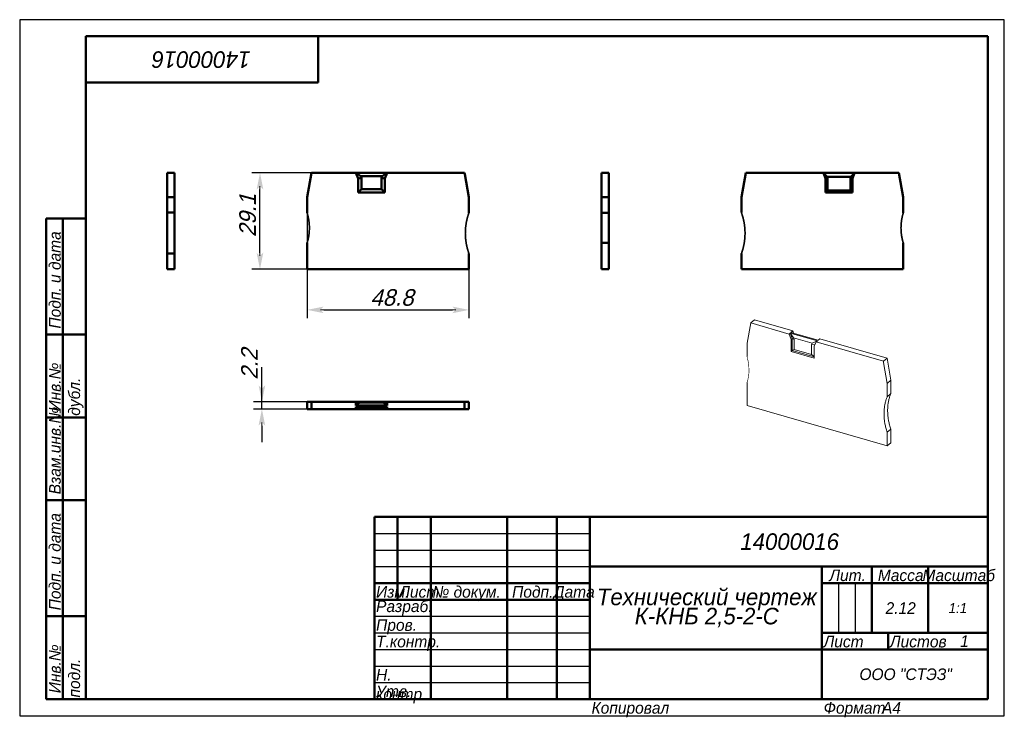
# Model space of a CAD drawing. Header units: millimetres. Extents: x 0 to 297, y 0 to 210.
import ezdxf

# ---------------------------------------------------------------- set-up
doc = ezdxf.new("R2010")
doc.units = ezdxf.units.MM
doc.styles.add('TextStyle_1', font='T-FLEX Type A.TTF', dxfattribs={"oblique": 15, "height": 5})
doc.dimstyles.new('DIM_ST_1', dxfattribs={"dimtxt": 5, "dimasz": 5, "dimexe": 2.5, "dimexo": 0, "dimtad": 1, "dimrnd": 0.01, "dimdsep": 46, "dimtxsty": 'TextStyle_1', "dimblk": 'Arrow_3_C7_Status', "dimcen": 0.09, "dimclrd": 7, "dimclre": 7, "dimclrt": 7, "dimazin": 0, "dimtfac": 1, "dimtdec": 0, "dimtmove": 0, "dimatfit": 0, "dimldrblk": 'NONE', "dimfxl": 1, "dimtvp": 1, "dimtolj": 1, "dimarcsym": 0})

# ---------------------------------------------------------------- blocks, each defined once
blk = doc.blocks.new('Arrow_3_C7_Status')
at = {"color": 7, "lineweight": 0, "flags": 128}
blk.add_lwpolyline([(-1, 0), (-0.8, 0)], dxfattribs=at)
at = {"color": 7}
blk.add_solid([(-1, -0.2), (0, 0), (-0.8, 0), (-1, 0.2)], dxfattribs=at)
blk = doc.blocks.new('*D5')
at = {"color": 7, "lineweight": -2}
for p, q in [((86.71, 151.7), (86.71, 119.95)), ((135.51, 134.71), (135.51, 119.95)), ((91.71, 122.45), (130.51, 122.45))]:
    blk.add_line(p, q, dxfattribs=at)
at = {"layer": 'Defpoints', "color": 0}
for p in [(86.71, 151.7), (135.51, 134.71), (135.51, 122.45)]:
    blk.add_point(p, dxfattribs=at)
at = {"color": 7, "lineweight": -2, "xscale": 5, "yscale": 5, "zscale": 5}
for p, rotation in [((86.71, 122.45), 180), ((135.51, 122.45), 360)]:
    blk.add_blockref('Arrow_3_C7_Status', p, dxfattribs=dict(at, rotation=rotation))
blk = doc.blocks.new('_None')
blk = doc.blocks.new('*D6')
at = {"color": 7, "lineweight": -2}
for p, q in [((88.01, 163.81), (69.98, 163.81)), ((72.48, 139.71), (72.48, 158.81)), ((86.71, 134.71), (69.98, 134.71))]:
    blk.add_line(p, q, dxfattribs=at)
at = {"layer": 'Defpoints', "color": 0}
for p in [(72.48, 163.81), (88.01, 163.81), (86.71, 134.71)]:
    blk.add_point(p, dxfattribs=at)
at = {"color": 7, "lineweight": -2, "xscale": 5, "yscale": 5, "zscale": 5}
for p, rotation in [((72.48, 163.81), 90), ((72.48, 134.71), 270)]:
    blk.add_blockref('Arrow_3_C7_Status', p, dxfattribs=dict(at, rotation=rotation))
blk = doc.blocks.new('*D7')
at = {"color": 7, "lineweight": -2}
for p, q in [((73.06, 94.71), (73.06, 105.13)), ((73.06, 99.71), (73.06, 104.71)), ((88.01, 94.71), (70.56, 94.71)), ((88.01, 92.51), (70.56, 92.51)), ((73.06, 92.51), (73.06, 94.71)), ((73.06, 87.51), (73.06, 82.51))]:
    blk.add_line(p, q, dxfattribs=at)
at = {"layer": 'Defpoints', "color": 0}
for p in [(73.06, 94.71), (88.01, 94.71), (88.01, 92.51)]:
    blk.add_point(p, dxfattribs=at)
at = {"color": 7, "lineweight": -2, "xscale": 5, "yscale": 5, "zscale": 5}
for p, rotation in [((73.06, 94.71), 270), ((73.06, 92.51), 90)]:
    blk.add_blockref('Arrow_3_C7_Status', p, dxfattribs=dict(at, rotation=rotation))
blk = doc.blocks.new('_FR1Страница_1')
at = {"color": 7, "lineweight": 25, "flags": 128}
for points in [[(0, 210), (0, 0)], [(297, 210), (0, 210)], [(297, 0), (297, 210)], [(107, 55), (172, 55)], [(107, 50), (172, 50)], [(107, 45), (172, 45)], [(247, 40), (247, 25)], [(252, 40), (252, 25)], [(107, 30), (172, 30)], [(107, 25), (172, 25)], [(107, 20), (172, 20)], [(242, 20), (292, 20)], [(107, 15), (172, 15)], [(107, 10), (172, 10)], [(0, 0), (297, 0)]]:
    blk.add_lwpolyline(points, dxfattribs=at)
at = {"color": 7, "lineweight": 50, "flags": 128}
for points in [[(20, 5), (20, 205)], [(20, 205), (292, 205)], [(90, 191), (90, 205)], [(292, 205), (292, 5)], [(20, 191), (90, 191)], [(8, 5), (8, 150)], [(8, 150), (20, 150)], [(13, 150), (13, 5)], [(8, 115), (20, 115)], [(8, 90), (20, 90)], [(20, 65), (8, 65)], [(107, 5), (107, 60)], [(107, 60), (292, 60)], [(114, 60), (114, 35)], [(124, 60), (124, 5)], [(147, 60), (147, 5)], [(162, 60), (162, 5)], [(172, 60), (172, 5)], [(172, 45), (292, 45)], [(242, 45), (242, 5)], [(257, 45), (257, 25)], [(274, 45), (274, 25)], [(107, 40), (172, 40)], [(242, 40), (292, 40)], [(107, 35), (172, 35)], [(8, 30), (20, 30)], [(242, 25), (292, 25)], [(262, 25), (262, 20)], [(172, 20), (292, 20)], [(20, 5), (8, 5)], [(292, 5), (20, 5)]]:
    blk.add_lwpolyline(points, dxfattribs=at)
at = {"color": 7}
for s, insert, char_height, width, attachment_point, rotation in [('\\pl0.5;{\\fT-FLEX Type A|b0|i1;\\l14000016 \\P}', (55, 198), 5, 72.5, 5, 180), ('\\pl0.5;{\\fT-FLEX Type A|b0|i1;\\l Подп. и дата\\P}', (8.875, 115), 3.5, 36.75, 1, 90), ('\\pl0.5;{\\fT-FLEX Type A|b0|i1;\\l\\P}', (16.5, 132.5), 3.5, 36.75, 5, 90), ('\\pl0.5;{\\fT-FLEX Type A|b0|i1;\\l Инв.№ дубл.\\P}', (8.875, 90), 3.5, 26.75, 1, 90), ('\\pl0.5;{\\fT-FLEX Type A|b0|i1;\\l\\P}', (16.5, 102.5), 3.5, 26.75, 5, 90), ('\\pl0.5;{\\fT-FLEX Type A|b0|i1;\\l Взам.инв.№\\P}', (8.875, 65), 3.5, 26.75, 1, 90), ('\\pl0.5;{\\fT-FLEX Type A|b0|i1;\\l\\P}', (16.5, 77.5), 3.5, 26.75, 5, 90), ('\\pl0.5;{\\fT-FLEX Type A|b0|i1;\\l Подп. и дата\\P}', (8.875, 30), 3.5, 36.75, 1, 90), ('\\pl0.5;{\\fT-FLEX Type A|b0|i1;\\l\\P}', (16.5, 47.5), 3.5, 36.75, 5, 90), ('\\pl0.5;{\\fT-FLEX Type A|b0|i1;\\l Инв.№ подл.\\P}', (8.875, 5), 3.5, 26.75, 1, 90), ('\\pl0.5;{\\fT-FLEX Type A|b0|i1;\\l\\H0.857143x;\\P}', (16.5, 17.5), 3.5, 26.75, 5, 90)]:
    blk.add_mtext(s, dxfattribs=dict(at, insert=insert, char_height=char_height, width=width, attachment_point=attachment_point, rotation=rotation))
for s, insert, char_height, width, attachment_point in [('{\\fT-FLEX Type A|b0|i1;\\l\\P}', (110.5, 59.125), 3.5, 8.75, 2), ('{\\fT-FLEX Type A|b0|i1;\\l\\P}', (114, 59.125), 3.5, 11.75, 1), ('{\\fT-FLEX Type A|b0|i1;\\l \\P}', (124, 59.125), 3.5, 24.75, 1), ('{\\fT-FLEX Type A|b0|i1;\\l\\P}', (162, 59.125), 3.5, 11.75, 1), ('{\\fT-FLEX Type A|b0|i1;\\l\\fT-FLEX Type A|b0|i0;\\P}', (110.5, 54.125), 3.5, 8.75, 2), ('{\\fT-FLEX Type A|b0|i1;\\l\\P}', (114, 54.125), 3.5, 11.75, 1), ('{\\fT-FLEX Type A|b0|i1;\\l \\P}', (124, 54.125), 3.5, 24.75, 1), ('{\\fT-FLEX Type A|b0|i1;\\l\\P}', (162, 54.125), 3.5, 11.75, 1), ('\\pl0.5;{\\fT-FLEX Type A|b0|i1;\\l14000016 \\P}', (232, 52.5), 5, 122.5, 5), ('{\\fT-FLEX Type A|b0|i1;\\l\\P}', (110.5, 49.125), 3.5, 8.75, 2), ('{\\fT-FLEX Type A|b0|i1;\\l\\P}', (114, 49.125), 3.5, 11.75, 1), ('{\\fT-FLEX Type A|b0|i1;\\l \\P}', (124, 49.125), 3.5, 24.75, 1), ('{\\fT-FLEX Type A|b0|i1;\\l\\P}', (162, 49.125), 3.5, 11.75, 1), ('{\\fT-FLEX Type A|b0|i1;\\l \\P}', (110.5, 44.125), 3.5, 8.75, 2), ('{\\fT-FLEX Type A|b0|i1;\\l\\P}', (114, 44.125), 3.5, 11.75, 1), ('{\\fT-FLEX Type A|b0|i1;\\l \\P}', (124, 44.125), 3.5, 24.75, 1), ('{\\fT-FLEX Type A|b0|i1;\\l\\P}', (162, 44.125), 3.5, 11.75, 1), ('\\pl0.5;{\\fT-FLEX Type A|b0|i1;\\lЛит.\\P}', (249.5, 44.125), 3.5, 16.75, 2), ('\\pl0.5;{\\fT-FLEX Type A|b0|i1;\\lМасса\\P}', (265.5, 44.125), 3.5, 18.75, 2), ('\\pl0.5;{\\fT-FLEX Type A|b0|i1;\\lМасштаб\\P}', (283, 44.125), 3.5, 19.75, 2), ('\\pl0.5;{\\fT-FLEX Type A|b0|i1;\\lИзм.\\H0.857143x;\\P}', (107, 39.125), 3.5, 8.75, 1), ('\\pl0.5;{\\fT-FLEX Type A|b0|i1;\\lЛист\\fT-FLEX Type A|b0|i0;\\H0.857143x;\\P}', (114, 39.125), 3.5, 11.75, 1), ('\\pl0.5;{\\fT-FLEX Type A|b0|i1;\\l№ докум.\\P}', (124, 39.125), 3.5, 24.75, 1), ('\\pl0.5;{\\fT-FLEX Type A|b0|i1;\\lПодп.\\P}', (154.5, 39.125), 3.5, 16.75, 2), ('\\pl0.5;{\\fT-FLEX Type A|b0|i1;\\lДата\\fT-FLEX Type A|b0|i0;\\H0.857143x;\\P}', (167, 39.125), 3.5, 11.75, 2), ('\\pl0.5;{\\fT-FLEX Type A|b0|i1;\\lРазраб.\\P}', (107, 32.5), 3.5, 18.75, 4), ('\\pl0.5;{\\fT-FLEX Type A|b0|i1;\\l\\P}', (124, 34.125), 3.5, 24.75, 1), ('\\pl0.5;{\\fT-FLEX Type A|b0|i1;\\l\\H0.857143x;\\P}', (162, 34.125), 3.5, 11.75, 1), ('\\pl0.5;{\\fT-FLEX Type A|b0|i1;\\l2.12\\P}', (265.5, 32.5), 3.5, 18.75, 5), ('{\\fT-FLEX Type A|b0|i1;\\l1:1\\P}', (283, 32.5), 3, 19.5, 5), ('\\pl0.5;{\\fT-FLEX Type A|b0|i1;\\l\\P}', (244.5, 32.5), 3.5, 6.75, 5), ('\\pl0.5;{\\fT-FLEX Type A|b0|i1;\\l\\P}', (249.5, 32.5), 3.5, 6.75, 5), ('\\pl0.5;{\\fT-FLEX Type A|b0|i1;\\l\\P}', (254.5, 32.5), 3.5, 6.75, 5), ('\\pl0.5;{\\fT-FLEX Type A|b0|i1;\\l\\H0.857143x;\\P}', (283, 32.5), 3.5, 19.75, 5), ('\\pl0.5;{\\fT-FLEX Type A|b0|i1;\\lПров.\\P}', (107, 29.125), 3.5, 18.75, 1), ('\\pl0.5;{\\fT-FLEX Type A|b0|i1;\\l\\P}', (124, 29.125), 3.5, 24.75, 1), ('\\pl0.5;{\\fT-FLEX Type A|b0|i1;\\l\\P}', (162, 29.125), 3.5, 11.75, 1), ('\\pl0.5;{\\fT-FLEX Type A|b0|i1;\\lТ.контр.\\P}', (107, 24.125), 3.5, 18.75, 1), ('\\pl0.5;{\\fT-FLEX Type A|b0|i1;\\l\\P}', (124, 24.125), 3.5, 24.75, 1), ('\\pl0.5;{\\fT-FLEX Type A|b0|i1;\\l\\H0.857143x;\\P}', (162, 24.125), 3.5, 11.75, 1), ('\\pl0.5;{\\fT-FLEX Type A|b0|i1;\\lЛист\\P}', (242, 24.125), 3.5, 11.75, 1), ('\\pl0.5;{\\fT-FLEX Type A|b0|i1;\\l\\H0.857143x;\\P}', (257, 24.125), 3.5, 11.75, 2), ('\\pl0.5;{\\fT-FLEX Type A|b0|i1;\\lЛистов\\P}', (262, 24.125), 3.5, 17.75, 1), ('{\\fT-FLEX Type A|b0|i1;\\l1\\P}', (285, 22.5), 3.5, 15.75, 5), ('\\pl0.5;{\\fT-FLEX Type A|b0|i1;\\l\\H0.857143x;\\P}', (285, 24.125), 3.5, 15.75, 2), ('{\\fT-FLEX Type A|b0|i1;\\l\\P}', (257, 22.5), 3.5, 11.75, 5), ('\\pl0.5;{\\fT-FLEX Type A|b0|i1;\\l\\P}', (107, 19.125), 3.5, 18.75, 1), ('\\pl0.5;{\\fT-FLEX Type A|b0|i1;\\l\\P}', (124, 19.125), 3.5, 24.75, 1), ('\\pl0.5;{\\fT-FLEX Type A|b0|i1;\\l\\P}', (162, 19.125), 3.5, 11.75, 1), ('{\\fT-FLEX Type A|b0|i1;\\l}', (207, 20), 3, 71.5, 5), ('\\pl0.5;{\\fT-FLEX Type A|b0|i1;\\lН. контр.\\P}', (107, 14.125), 3.5, 18.75, 1), ('\\pl0.5;{\\fT-FLEX Type A|b0|i1;\\l\\P}', (124, 14.125), 3.5, 24.75, 1), ('\\pl0.5;{\\fT-FLEX Type A|b0|i1;\\l\\H0.857143x;\\P}', (162, 14.125), 3.5, 11.75, 1), ('\\pl0.6;{\\fT-FLEX Type A|b0|i1;\\l \\P}', (207, 12.5), 3.5, 71.75, 5), ('\\pl0.5;{\\fT-FLEX Type A|b0|i1;\\lООО "СТЭЗ"\\P}', (267, 12.5), 3.5, 51.75, 5), ('\\pl0.5;{\\fT-FLEX Type A|b0|i1;\\lУтв.\\P}', (107, 9.125), 3.5, 18.75, 1), ('\\pl0.5;{\\fT-FLEX Type A|b0|i1;\\l\\P}', (124, 9.125), 3.5, 24.75, 1), ('\\pl0.5;{\\fT-FLEX Type A|b0|i1;\\l\\H0.857143x;\\P}', (162, 9.125), 3.5, 11.75, 1), ('\\pl0.5;{\\fT-FLEX Type A|b0|i1;\\lКопировал\\P}', (172, 4.125), 3.5, 23.566, 1), ('\\pl0.5;{\\fT-FLEX Type A|b0|i1;\\l\\P}', (193.816, 4.125), 3.5, 40.967, 1), ('\\pl0.5;{\\fT-FLEX Type A|b0|i1;\\lФормат\\P}', (242, 4.125), 3.5, 18.675, 1), ('\\pl0.5;{\\fT-FLEX Type A|b0|i1;\\l\\P}', (258.925, 4.125), 3.5, 9.825, 1), ('{\\fT-FLEX Type A|b0|i1;\\lA4\\P}', (262.962, 4.125), 3.5, 9.825, 2)]:
    blk.add_mtext(s, dxfattribs=dict(at, insert=insert, char_height=char_height, width=width, attachment_point=attachment_point))
at = {"color": 7, "insert": (207, 32.5), "char_height": 5, "width": 72.5, "attachment_point": 5, "line_spacing_factor": 0.692771}
blk.add_mtext('\\pl0.5;{\\fT-FLEX Type A|b0|i1;\\lТехнический чертеж\\PК-КНБ 2,5-2-С\\P}', dxfattribs=at)
blk = doc.blocks.new('Страница_1')
at = {"color": 7, "lineweight": 50, "flags": 128}
for points in [[(46.713, 163.805), (44.513, 163.805)], [(44.513, 163.392), (44.513, 163.805)], [(44.513, 163.392), (44.513, 156.433)], [(46.713, 163.805), (46.713, 156.433)], [(86.713, 156.433), (88.013, 163.805)], [(88.013, 163.805), (101.366, 163.805)], [(102.865, 162.805), (101.366, 163.805)], [(101.366, 163.805), (102.063, 162.129)], [(101.366, 163.805), (110.81, 163.805)], [(109.312, 162.805), (110.81, 163.805)], [(110.113, 162.129), (110.81, 163.805)], [(110.81, 163.805), (134.213, 163.805)], [(134.286, 163.392), (134.213, 163.805)], [(134.286, 163.392), (135.513, 156.433)], [(175.513, 156.433), (175.513, 163.805)], [(177.713, 163.805), (175.513, 163.805)], [(177.713, 156.433), (177.713, 163.805)], [(219.013, 163.805), (217.713, 156.433)], [(242.416, 163.805), (219.013, 163.805)], [(242.416, 163.805), (243.113, 162.129)], [(242.416, 163.805), (243.565, 162.605)], [(242.416, 163.805), (251.86, 163.805)], [(251.86, 163.805), (250.712, 162.605)], [(251.163, 162.129), (251.86, 163.805)], [(265.213, 163.805), (251.86, 163.805)], [(266.513, 156.433), (265.213, 163.805)], [(102.063, 162.129), (103.063, 162.328)], [(102.063, 162.129), (102.063, 157.905)], [(102.865, 162.805), (109.312, 162.805)], [(102.865, 162.805), (103.063, 162.328)], [(103.063, 158.905), (103.063, 162.328)], [(109.312, 162.805), (109.113, 162.328)], [(110.113, 162.129), (109.113, 162.328)], [(109.113, 158.905), (109.113, 162.328)], [(110.113, 157.905), (110.113, 162.129)], [(243.113, 162.129), (243.713, 162.249)], [(243.113, 162.129), (243.113, 157.905)], [(243.565, 162.605), (243.713, 162.249)], [(243.565, 162.605), (250.712, 162.605)], [(243.713, 158.505), (243.713, 162.249)], [(250.712, 162.605), (250.563, 162.249)], [(250.563, 158.505), (250.563, 162.249)], [(251.163, 162.129), (250.563, 162.249)], [(251.163, 157.905), (251.163, 162.129)], [(102.063, 157.905), (103.063, 158.905)], [(102.063, 157.905), (110.113, 157.905)], [(103.063, 158.905), (109.113, 158.905)], [(110.113, 157.905), (109.113, 158.905)], [(243.113, 157.905), (243.713, 158.505)], [(243.113, 157.905), (251.163, 157.905)], [(243.713, 158.505), (250.563, 158.505)], [(251.163, 157.905), (250.563, 158.505)], [(46.713, 156.433), (44.513, 156.433)], [(44.513, 156.433), (44.513, 151.786)], [(46.713, 156.433), (46.713, 151.786)], [(86.713, 151.698), (86.713, 156.433)], [(135.513, 156.433), (135.513, 151.786)], [(175.513, 156.433), (177.713, 156.433)], [(175.513, 151.698), (175.513, 156.433)], [(177.713, 151.698), (177.713, 156.433)], [(217.713, 156.433), (217.713, 151.786)], [(266.513, 151.698), (266.513, 156.433)], [(44.513, 151.786), (46.713, 151.786)], [(44.513, 151.705), (44.513, 151.786)], [(44.513, 151.705), (44.513, 139.507)], [(46.713, 151.786), (46.713, 139.426)], [(135.484, 151.705), (135.513, 151.786)], [(177.713, 151.698), (175.513, 151.698)], [(175.513, 147.18), (175.513, 151.698)], [(177.713, 147.18), (177.713, 151.698)], [(44.513, 147.004), (44.513, 147.005)], [(175.513, 142.662), (175.513, 147.18)], [(177.713, 148.295), (177.713, 148.478)], [(177.713, 147.892), (177.713, 147.948)], [(177.713, 142.662), (177.713, 147.18)], [(86.713, 134.705), (86.713, 142.662)], [(175.513, 142.662), (177.713, 142.662)], [(175.513, 134.705), (175.513, 142.662)], [(177.713, 134.705), (177.713, 142.662)], [(266.513, 134.705), (266.513, 142.662)], [(44.513, 139.507), (44.513, 139.426)], [(46.713, 139.426), (44.513, 139.426)], [(44.513, 139.426), (44.513, 134.705)], [(46.713, 139.426), (46.713, 134.705)], [(135.484, 139.507), (135.513, 139.426)], [(135.513, 139.426), (135.513, 134.705)], [(217.713, 139.426), (217.713, 134.705)], [(46.713, 134.705), (44.513, 134.705)], [(135.513, 134.705), (86.713, 134.705)], [(175.513, 134.705), (177.713, 134.705)], [(217.713, 134.705), (266.513, 134.705)], [(86.713, 94.705), (88.013, 94.705)], [(86.713, 94.705), (86.713, 92.505)], [(86.713, 92.505), (88.013, 92.505)], [(88.013, 92.505), (88.013, 94.705)], [(88.013, 94.705), (101.366, 94.705)], [(88.013, 92.505), (101.366, 92.505)], [(102.063, 94.705), (101.366, 94.705)], [(101.366, 93.605), (101.366, 94.705)], [(101.366, 93.605), (102.515, 94.505)], [(110.81, 93.605), (101.366, 93.605)], [(101.366, 93.205), (110.81, 93.205)], [(101.366, 92.505), (101.366, 93.205)], [(102.865, 92.605), (101.366, 93.205)], [(101.366, 92.505), (102.063, 92.505)], [(110.113, 94.705), (102.063, 94.705)], [(102.063, 94.705), (102.063, 94.152)], [(102.063, 92.505), (102.063, 92.926)], [(102.063, 92.505), (110.113, 92.505)], [(109.662, 94.505), (102.515, 94.505)], [(102.865, 92.605), (109.312, 92.605)], [(109.312, 92.605), (110.81, 93.205)], [(110.81, 93.605), (109.662, 94.505)], [(110.113, 94.705), (110.113, 94.152)], [(110.81, 94.705), (110.113, 94.705)], [(110.113, 92.505), (110.113, 92.926)], [(110.113, 92.505), (110.81, 92.505)], [(110.81, 94.705), (110.81, 93.605)], [(110.81, 94.705), (134.213, 94.705)], [(110.81, 93.205), (110.81, 92.505)], [(110.81, 92.505), (134.213, 92.505)], [(134.213, 94.705), (135.513, 94.705)], [(134.213, 94.705), (134.213, 92.505)], [(134.286, 92.505), (134.213, 92.505)], [(134.286, 92.505), (135.513, 92.505)], [(135.513, 94.705), (135.513, 92.505)]]:
    blk.add_lwpolyline(points, dxfattribs=at)
at = {"color": 7, "linetype": 'Continuous', "lineweight": 50, "const_width": 0.5}
for points in [[(87.394, 147.18, 0.0749612), (86.713, 151.698, 0.0749612)], [(135.484, 151.705, 0.1740082), (135.484, 139.507, 0.1740082)], [(217.713, 139.426, 0.1764751), (217.713, 151.786, 0.1764751)], [(266.513, 151.698, 0.0749612), (265.832, 147.18, 0.0749612)], [(86.713, 142.662, 0.0749612), (87.394, 147.18, 0.0749612)], [(265.832, 147.18, 0.0749612), (266.513, 142.662, 0.0749612)]]:
    blk.add_lwpolyline(points, format="xyb", dxfattribs=at)
at = {"color": 7, "lineweight": 18, "flags": 128}
for points in [[(220.519, 118.507), (221.619, 119.46)], [(221.619, 119.46), (233.183, 116.122)], [(219.394, 112.448), (220.519, 118.507)], [(220.519, 118.507), (232.083, 115.169)], [(232.633, 115.646), (233.183, 116.122)], [(233.447, 115.411), (233.183, 116.122)], [(232.083, 115.169), (232.433, 115.472)], [(232.083, 115.169), (232.687, 113.543)], [(232.433, 115.472), (233.037, 113.846)], [(232.433, 115.472), (240.612, 113.111)], [(233.431, 113.972), (232.433, 115.472)], [(240.812, 113.285), (232.633, 115.646)], [(232.687, 113.543), (233.037, 113.846)], [(232.687, 113.543), (232.687, 109.885)], [(233.037, 113.846), (233.037, 110.189)], [(233.037, 113.846), (233.603, 113.509)], [(233.431, 113.972), (239.014, 112.36)], [(233.431, 113.972), (233.603, 113.509)], [(233.603, 110.545), (233.603, 113.509)], [(239.014, 112.36), (240.612, 113.111)], [(240.612, 113.111), (240.262, 112.808)], [(241.362, 113.761), (240.812, 113.285)], [(241.362, 113.761), (261.63, 107.91)], [(219.394, 108.347), (219.394, 112.448)], [(232.687, 109.885), (233.037, 110.189)], [(233.037, 110.189), (233.603, 110.545)], [(233.037, 110.189), (239.659, 108.277)], [(233.603, 110.545), (238.843, 109.032)], [(239.014, 112.36), (238.843, 111.997)], [(239.815, 111.861), (238.843, 111.997)], [(238.843, 109.032), (238.843, 111.997)], [(239.659, 111.53), (240.262, 112.808)], [(239.659, 107.873), (239.659, 111.53)], [(240.262, 112.808), (260.53, 106.957)], [(232.687, 109.885), (239.659, 107.873)], [(239.659, 108.433), (238.843, 109.032)], [(261.63, 107.91), (260.53, 106.957)], [(260.593, 106.581), (260.53, 106.957)], [(261.63, 107.91), (262.756, 101.2)], [(260.593, 106.581), (261.656, 100.248)], [(262.756, 101.2), (261.656, 100.248)], [(262.756, 101.2), (262.756, 97.176)], [(219.394, 93.631), (219.394, 100.522)], [(261.656, 100.248), (261.656, 96.223)], [(261.63, 96.16), (261.537, 95.921), (261.45, 95.679), (261.366, 95.434), (261.288, 95.186), (261.215, 94.935), (261.146, 94.682), (261.086, 94.441), (261.031, 94.197), (260.98, 93.951), (260.933, 93.703), (260.891, 93.453), (260.849, 93.172), (260.812, 92.889), (260.781, 92.603), (260.756, 92.315), (260.736, 92.025), (260.722, 91.733), (260.714, 91.439), (260.711, 91.144), (260.714, 90.861), (260.721, 90.578), (260.734, 90.293), (260.752, 90.007), (260.775, 89.719), (260.802, 89.431), (260.833, 89.159), (260.869, 88.885), (260.908, 88.611), (260.953, 88.337), (261.001, 88.062), (261.061, 87.754), (261.126, 87.446), (261.197, 87.138), (261.272, 86.83), (261.354, 86.521), (261.441, 86.213), (261.533, 85.905), (261.63, 85.597)], [(261.63, 96.16), (261.656, 96.223)], [(261.656, 96.223), (262.756, 97.176)], [(262.756, 97.176), (262.66, 96.934), (262.57, 96.689), (262.485, 96.442), (262.404, 96.191), (262.329, 95.937), (262.259, 95.681), (262.197, 95.437), (262.14, 95.19), (262.087, 94.941), (262.039, 94.69), (261.996, 94.437), (261.952, 94.152), (261.915, 93.865), (261.883, 93.575), (261.857, 93.284), (261.837, 92.99), (261.823, 92.694), (261.814, 92.396), (261.811, 92.096), (261.814, 91.81), (261.822, 91.522), (261.835, 91.234), (261.853, 90.943), (261.876, 90.652), (261.905, 90.36), (261.937, 90.083), (261.973, 89.806), (262.014, 89.528), (262.059, 89.25), (262.109, 88.971), (262.171, 88.659), (262.238, 88.347), (262.31, 88.034), (262.388, 87.722), (262.472, 87.409), (262.561, 87.096), (262.656, 86.784), (262.756, 86.472)], [(261.656, 81.431), (219.394, 93.631)], [(262.756, 86.472), (261.656, 85.519)], [(262.756, 86.472), (262.756, 82.384)], [(261.63, 85.597), (261.656, 85.519)], [(261.656, 85.519), (261.656, 81.431)], [(262.756, 82.384), (261.656, 81.431)]]:
    blk.add_lwpolyline(points, dxfattribs=at)
at = {"color": 7, "linetype": 'Continuous', "lineweight": 18, "const_width": 0.18}
for points in [[(219.984, 104.264, 0.0689551), (219.394, 108.347, 0.0689551)], [(219.394, 100.522, 0.081762), (219.984, 104.264, 0.081762)]]:
    blk.add_lwpolyline(points, format="xyb", dxfattribs=at)
blk.add_blockref('_FR1Страница_1', (0, 0))
at = {"color": 7, "style": 'TextStyle_1', "oblique": 15}
for s, p in [('29.1', (71.233, 144.433)), ('2.2', (71.813, 101.375))]:
    blk.add_text(s, height=5, rotation=90, dxfattribs=at).set_placement(p)
blk.add_text('48.8', height=5, dxfattribs=at).set_placement((105.756, 123.7))
for base, p1, p2, picture, middle in [((72.483, 163.805), (86.713, 134.705), (88.013, 163.805), '*D6', (72.483, 149.255)), ((73.063, 94.705), (88.013, 92.505), (88.013, 94.705), '*D7', (73.063, 105.125))]:
    dim = blk.add_linear_dim(base=base, p1=p1, p2=p2, angle=90, text=' ', dimstyle='DIM_ST_1')
    dim.commit()
    dim.dimension.update_dxf_attribs({"geometry": picture, "text_midpoint": middle, "dimtype": 160})
dim = blk.add_linear_dim(base=(135.513, 122.45), p1=(86.713, 151.698), p2=(135.513, 134.705), text=' ', dimstyle='DIM_ST_1')
dim.commit()
dim.dimension.update_dxf_attribs({"geometry": '*D5', "text_midpoint": (111.113, 122.45), "dimtype": 160})

msp = doc.modelspace()

# ---------------------------------------------------------------- block references
msp.add_blockref('Страница_1', (0, 0))

doc.saveas('drawing.dxf')
